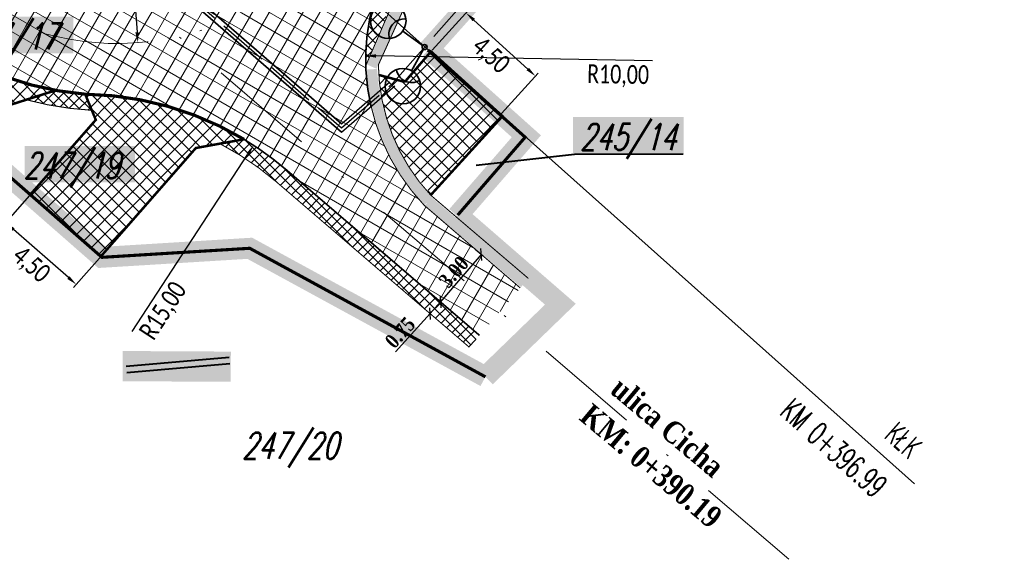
# Model space of a CAD drawing. Header units: metres. Extents: x 7443078 to 7443628, y 5636807 to 5637202.
# Tile 9 of 25: x 7443450 to 7443497, y 5636807 to 5636833. Entities that reach past the tile are written whole.
import ezdxf
from ezdxf.enums import TextEntityAlignment as Align

# ---------------------------------------------------------------- set-up
doc = ezdxf.new("R2010")
doc.units = ezdxf.units.M
for name, pattern in [('1', [0]), ('1_OTWM', [1, 0.5, -0.5]), ('4', [2.5, 1.5, -1]), ('ACAD_ISO02W100', [15, 12, -3]), ('ACAD_ISO12W100', [21, 12, -3, 0, -3, 0, -3]), ('AUSGEZOGEN', [0]), ('CENTER2', [1.125, 0.75, -0.125, 0.125, -0.125]), ('DASHED2', [0.375, 0.25, -0.125]), ('Os drogi', [25.4, 12.7, -6.35, 0, -6.35])]:
    doc.linetypes.add(name, pattern=pattern)
doc.layers.get('Defpoints').update_dxf_attribs({"true_color": 0x999999})
for name, color, linetype in [('_kan_deszcz', 32, 'Continuous'), ('_LINIA PODZIAŁOWA', 5, 'Continuous'), ('H_zjazdy', 21, 'Continuous'), ('K_działki pod inwestycję', 7, 'Continuous'), ('K_kraweżnika_najazdowy', 7, 'Continuous'), ('K_krawędź pobocza', 7, 'Continuous'), ('K_pkt charakter', 7, 'Continuous'), ('K_pobocze', 32, 'Continuous'), ('K_Przepust', 162, 'Continuous'), ('K_rama zjazdu', 7, 'Continuous'), ('K_wymiar', 7, 'Continuous')]:
    doc.layers.add(name, color=color, linetype=linetype)
for name, color, linetype, lineweight in [('ELEKTRYKA', 1, '4', 30), ('K_usuń', 1, 'Continuous', 70), ('legenda', 7, 'Continuous', 20), ('Proj_EN_trasa', 1, 'ACAD_ISO02W100', 30), ('Rury', 5, 'Continuous', 30)]:
    doc.layers.add(name, color=color, linetype=linetype, lineweight=lineweight)
doc.layers.add('H_jezdnia', color=7, linetype='Continuous', true_color=0xd4d4d4)
doc.styles.add('MAT', font='simplex.shx', dxfattribs={"width": 0.6})
doc.styles.add('romans1', font='timesbd.ttf', dxfattribs={"width": 0.85})
doc.styles.get("Standard").update_dxf_attribs({"font": 'simplex.shx'})
doc.styles.add('sytuacja 500 opisy', font='calibri.ttf', dxfattribs={"width": 0.75, "height": 0.9})
doc.dimstyles.new('magda 100', dxfattribs={"dimtxt": 0.25, "dimasz": 0.12, "dimexe": 0.1, "dimexo": 0, "dimgap": 0.1, "dimtad": 1, "dimzin": 0, "dimdsep": 46, "dimtxsty": 'romans1', "dimblk": 'OBLIQUE', "dimcen": 0.09, "dimadec": 0, "dimazin": 0, "dimtfac": 1, "dimtmove": 0, "dimatfit": 1, "dimfxl": 0.4, "dimfxlon": 1, "dimtolj": 1, "dimtzin": 0, "dimarcsym": 0})
doc.dimstyles.new('wymiarowanie sytuacja 500', dxfattribs={"dimtxt": 0.9, "dimasz": 0.5, "dimexe": 0.2, "dimexo": 0.2, "dimgap": 0.2, "dimtad": 4, "dimlfac": -1, "dimzin": 1, "dimtxsty": 'sytuacja 500 opisy', "dimcen": 0.5, "dimadec": 4, "dimazin": 1, "dimtfac": 1, "dimtmove": 1, "dimatfit": 3, "dimfxl": 0.2, "dimlwd": -1, "dimlwe": -1, "dimarcsym": 0})
pattern_1 = [(45.09999999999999, (0, 0), (-0.2473876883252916, 0.2465256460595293), []), (135.1, (0, 0), (-0.2465256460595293, -0.2473876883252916), [])]
pattern_2 = [(45.23201079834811, (0, 0), (-0.3381204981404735, 0.3353931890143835), []), (135.2320107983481, (0, 0), (-0.3353931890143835, -0.3381204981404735), [])]
pattern_3 = [(59.99999999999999, (0, 0), (-0.6049187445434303, 0.34925), []), (150, (0, 0), (-0.34925, -0.6049187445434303), [])]

# ---------------------------------------------------------------- blocks, each defined once
blk = doc.blocks.new('_Oblique')
at = {"color": 0, "linetype": 'ByBlock', "lineweight": -2}
blk.add_line((-0.5, -0.5), (0.5, 0.5), dxfattribs=at)
blk = doc.blocks.new('*D876')
at = {"layer": 'Defpoints', "color": 0, "lineweight": 13, "transparency": 16777216}
for p in [(7443471.954407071, 5636822.24916194), (7443472.396056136, 5636821.868972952), (7443469.993071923, 5636819.970763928)]:
    blk.add_point(p, dxfattribs=at)
at = {"layer": 'K_wymiar', "color": 0, "lineweight": -2, "transparency": 16777216}
for p, q in [((7443472.092907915, 5636822.129934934), (7443472.471843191, 5636821.803732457)), ((7443470.434720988, 5636819.59057494), (7443472.396056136, 5636821.868972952)), ((7443470.131572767, 5636819.851536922), (7443470.510508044, 5636819.525334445))]:
    blk.add_line(p, q, dxfattribs=at)
at = {"layer": 'K_wymiar', "color": 0, "lineweight": -2, "transparency": 16777216, "xscale": 0.4, "yscale": 0.4, "zscale": 0.4}
for p, rotation in [((7443472.396056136, 5636821.868972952), 49.27682844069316), ((7443470.434720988, 5636819.59057494), 229.2768284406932)]:
    blk.add_blockref('_Oblique', p, dxfattribs=dict(at, rotation=rotation))
at = {"layer": 'K_wymiar', "color": 0, "lineweight": 13, "transparency": 16777216, "insert": (7443471.068788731, 5636821.028140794), "char_height": 0.7, "attachment_point": 5, "rotation": 49.276828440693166, "style": 'romans1'}
blk.add_mtext('\\A1;3.00', dxfattribs=at)
blk = doc.blocks.new('*D878')
at = {"layer": 'Defpoints', "color": 0, "lineweight": 9, "transparency": 16777216}
for p in [(7443470.457406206, 5636819.571773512), (7443469.933476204, 5636819.033999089), (7443469.955373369, 5636819.014280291)]:
    blk.add_point(p, dxfattribs=at)
at = {"layer": 'K_wymiar', "color": 0, "lineweight": -2, "transparency": 16777216}
for p, q in [((7443470.435509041, 5636819.59149231), (7443470.703180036, 5636819.888733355)), ((7443470.435509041, 5636819.59149231), (7443469.933476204, 5636819.033999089)), ((7443470.457406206, 5636819.571773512), (7443470.36119878, 5636819.658410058)), ((7443469.933476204, 5636819.033999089), (7443468.276664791, 5636817.194157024)), ((7443469.955373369, 5636819.014280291), (7443469.859165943, 5636819.100916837))]:
    blk.add_line(p, q, dxfattribs=at)
at = {"layer": 'K_wymiar', "color": 0, "lineweight": -2, "transparency": 16777216, "xscale": 0.4, "yscale": 0.4, "zscale": 0.4}
for p, rotation in [((7443470.435509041, 5636819.59149231), 227.9963854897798), ((7443469.933476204, 5636819.033999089), 47.99638548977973)]:
    blk.add_blockref('_Oblique', p, dxfattribs=dict(at, rotation=rotation))
at = {"layer": 'K_wymiar', "color": 0, "lineweight": 13, "transparency": 16777216, "insert": (7443468.497741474, 5636818.122705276), "char_height": 0.7, "attachment_point": 5, "rotation": 47.99638548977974, "style": 'romans1'}
blk.add_mtext('\\A1;0.75', dxfattribs=at)
blk = doc.blocks.new('LATARNIAA')
at = {"layer": 'ELEKTRYKA', "linetype": '1', "lineweight": 35}
blk.add_lwpolyline([(7453534.790034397, 5581339.036248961), (7453535.455552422, 5581338.367791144)], dxfattribs=at)
for centre, radius in [((7453534.722882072, 5581339.103697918), 0.09517771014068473), ((7453535.935633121, 5581337.885589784), 0.680437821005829)]:
    blk.add_circle(centre, radius, dxfattribs=at)
blk.add_arc((7453535.325898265, 5581338.41324375), 0.5923903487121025, 263.4105708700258, 14.84474109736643, dxfattribs=at)
blk = doc.blocks.new('*D927')
at = {"layer": 'Defpoints', "color": 0, "lineweight": 13, "transparency": 16777216}
for p in [(7443454.939850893, 5636844.99381613), (7443455.918079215, 5636832.03067341)]:
    blk.add_point(p, dxfattribs=at)
at = {"layer": 'K_wymiar', "color": 0, "transparency": 16777216}
blk.add_line((7443454.689986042, 5636848.304938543), (7443455.880455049, 5636832.529255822), dxfattribs=at)
at = {"layer": 'K_wymiar', "color": 0, "lineweight": 13, "transparency": 16777216}
blk.add_solid([(7443455.963552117, 5636832.535526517), (7443455.79735798, 5636832.522985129), (7443455.918079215, 5636832.03067341)], dxfattribs=at)
at = {"layer": 'K_wymiar', "color": 0, "lineweight": 13, "transparency": 16777216, "insert": (7443454.060362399, 5636846.616581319), "char_height": 0.9, "attachment_point": 5, "rotation": 274.315491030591, "style": 'sytuacja 500 opisy'}
blk.add_mtext('R13,00', dxfattribs=at)
blk = doc.blocks.new('*D929')
at = {"layer": 'Defpoints', "color": 0, "lineweight": 13, "transparency": 16777216}
for p in [(7443466.844020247, 5636831.404136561), (7443476.788532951, 5636831.226287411)]:
    blk.add_point(p, dxfattribs=at)
at = {"layer": 'K_wymiar', "color": 0, "transparency": 16777216}
blk.add_line((7443480.601142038, 5636831.158102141), (7443467.343940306, 5636831.395195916), dxfattribs=at)
at = {"layer": 'K_wymiar', "color": 0, "lineweight": 13, "transparency": 16777216}
blk.add_solid([(7443467.345430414, 5636831.478515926), (7443467.342450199, 5636831.311875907), (7443466.844020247, 5636831.404136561)], dxfattribs=at)
at = {"layer": 'K_wymiar', "color": 0, "lineweight": 13, "transparency": 16777216, "insert": (7443478.951713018, 5636830.432595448), "char_height": 0.9, "attachment_point": 5, "rotation": 358.97542294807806, "style": 'sytuacja 500 opisy'}
blk.add_mtext('R10,00', dxfattribs=at)
blk = doc.blocks.new('*D930')
at = {"layer": 'Defpoints', "color": 0, "lineweight": 13, "transparency": 16777216}
for p in [(7443461.468674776, 5636827.109089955), (7443453.276418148, 5636814.5437833)]:
    blk.add_point(p, dxfattribs=at)
at = {"layer": 'K_wymiar', "color": 0, "transparency": 16777216}
blk.add_line((7443455.648676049, 5636818.182359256), (7443461.195599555, 5636826.690246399), dxfattribs=at)
at = {"layer": 'K_wymiar', "color": 0, "lineweight": 13, "transparency": 16777216}
blk.add_solid([(7443461.125792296, 5636826.735758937), (7443461.265406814, 5636826.644733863), (7443461.468674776, 5636827.109089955)], dxfattribs=at)
at = {"layer": 'K_wymiar', "color": 0, "lineweight": 13, "transparency": 16777216, "insert": (7443457.174640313, 5636819.140695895), "char_height": 0.9, "attachment_point": 5, "rotation": 56.896684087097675, "style": 'sytuacja 500 opisy'}
blk.add_mtext('R15,00', dxfattribs=at)
blk = doc.blocks.new('*D960')
at = {"layer": 'Defpoints', "color": 0, "lineweight": 13, "transparency": 16777216}
for p in [(7443451.071640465, 5636825.10392731), (7443449.576149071, 5636823.397029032), (7443454.456313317, 5636822.138461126)]:
    blk.add_point(p, dxfattribs=at)
at = {"layer": 'K_wymiar', "color": 0, "transparency": 16777216}
for p, q in [((7443450.939841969, 5636824.953497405), (7443449.444350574, 5636823.246599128)), ((7443452.584747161, 5636820.76105909), (7443449.952223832, 5636823.067532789)), ((7443454.32451482, 5636821.988031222), (7443452.829023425, 5636820.281132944))]:
    blk.add_line(p, q, dxfattribs=at)
at = {"layer": 'K_wymiar', "color": 0, "lineweight": 13, "transparency": 16777216}
for points in [[(7443450.007139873, 5636823.130211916), (7443449.897307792, 5636823.004853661), (7443449.576149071, 5636823.397029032)], [(7443452.639663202, 5636820.823738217), (7443452.529831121, 5636820.698379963), (7443452.960821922, 5636820.431562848)]]:
    blk.add_solid(points, dxfattribs=at)
at = {"layer": 'K_wymiar', "color": 0, "lineweight": 13, "transparency": 16777216, "insert": (7443450.771022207, 5636821.346509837), "char_height": 0.9, "attachment_point": 5, "rotation": 318.7769208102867, "style": 'sytuacja 500 opisy'}
blk.add_mtext('4,50', dxfattribs=at)
blk = doc.blocks.new('*D961')
at = {"layer": 'Defpoints', "color": 0, "lineweight": 13, "transparency": 16777216}
for p in [(7443469.901390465, 5636831.523041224), (7443474.989750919, 5636830.429021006), (7443473.229963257, 5636828.494740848)]:
    blk.add_point(p, dxfattribs=at)
at = {"layer": 'K_wymiar', "color": 0, "transparency": 16777216}
for p, q in [((7443470.035981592, 5636831.670977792), (7443471.795769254, 5636833.605257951)), ((7443472.031019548, 5636833.120843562), (7443474.619909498, 5636830.765498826)), ((7443473.364554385, 5636828.642677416), (7443475.124342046, 5636830.576957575))]:
    blk.add_line(p, q, dxfattribs=at)
at = {"layer": 'K_wymiar', "color": 0, "lineweight": 13, "transparency": 16777216}
for points in [[(7443472.087099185, 5636833.1824838), (7443471.974939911, 5636833.059203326), (7443471.661178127, 5636833.457321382)], [(7443474.675989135, 5636830.827139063), (7443474.563829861, 5636830.70385859), (7443474.989750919, 5636830.429021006)]]:
    blk.add_solid(points, dxfattribs=at)
at = {"layer": 'K_wymiar', "color": 0, "lineweight": 13, "transparency": 16777216, "insert": (7443472.817460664, 5636831.384795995), "char_height": 0.9, "attachment_point": 5, "rotation": 317.70440565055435, "style": 'sytuacja 500 opisy'}
blk.add_mtext('4,50', dxfattribs=at)

msp = doc.modelspace()

# ---------------------------------------------------------------- hatches: boundary and pattern name
at = {"layer": 'H_jezdnia', "linetype": 'Continuous', "lineweight": 9, "true_color": 0xababab}
h = msp.add_hatch(dxfattribs=at)
h.set_pattern_fill('ANSI37', color=253, scale=0.22, angle=15)
h.set_pattern_definition(pattern_3)
edge = h.paths.add_edge_path()
edge.add_line((7443464.459145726, 5636836.140397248), (7443462.515578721, 5636837.90207374))
edge.add_arc((7443454.807721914, 5636847.16770403), 12.05250850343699, 230.555368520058, 309.7562625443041, ccw=False)
edge.add_line((7443447.150374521, 5636837.860288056), (7443349.141236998, 5636923.92835771))
edge.add_line((7443349.141236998, 5636923.92835771), (7443347.475219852, 5636922.064259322))
edge.add_line((7443347.475219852, 5636922.064259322), (7443446.618673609, 5636835.000074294))
edge.add_arc((7443454.926335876, 5636845.154016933), 13.11944371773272, 230.7109615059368, 316.6035236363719)
h = msp.add_hatch(dxfattribs=at)
h.set_pattern_fill('ANSI37', color=253, scale=0.22, angle=15)
h.set_pattern_definition(pattern_3)
edge = h.paths.add_edge_path()
edge.add_line((7443467.240021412, 5636834.012947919), (7443464.459145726, 5636836.140397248))
edge.add_arc((7443454.926335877, 5636845.154016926), 13.11944371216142, 230.7109614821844, 316.60352365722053, ccw=False)
edge.add_line((7443446.618673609, 5636835.000074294), (7443347.475219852, 5636922.064259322))
edge.add_line((7443347.475219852, 5636922.064259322), (7443345.809202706, 5636920.200160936))
edge.add_line((7443345.809202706, 5636920.200160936), (7443444.969048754, 5636833.121580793))
edge.add_arc((7443454.536872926, 5636844.016843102), 14.50000000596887, 228.7115704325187, 267.5511616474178)
edge.add_arc((7443453.276418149, 5636814.543783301), 14.99999999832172, 49.39573388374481, 87.55116166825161, ccw=False)
edge.add_line((7443463.038879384, 5636825.932126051), (7443472.305906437, 5636817.988126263))
edge.add_line((7443472.305906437, 5636817.988126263), (7443474.25839868, 5636820.26579481))
edge.add_line((7443474.25839868, 5636820.26579481), (7443469.492393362, 5636824.401776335))
edge.add_arc((7443476.816396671, 5636831.187658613), 9.984449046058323, 163.562517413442, 222.8159193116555, ccw=False)
at = {"layer": 'H_zjazdy', "linetype": 'Continuous', "lineweight": 9, "true_color": 0xff6666}
h = msp.add_hatch(dxfattribs=at)
h.set_pattern_fill('ANSI37', color=11, scale=0.15, angle=0.2320107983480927)
h.set_pattern_definition(pattern_2)
edge = h.paths.add_edge_path()
edge.add_arc((7443454.536872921, 5636844.016843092), 14.49999999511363, 229.4872480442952, 259.8026613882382, ccw=False)
edge.add_line((7443445.117422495, 5636832.993052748), (7443445.293584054, 5636830.967938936))
edge.add_line((7443445.293584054, 5636830.967938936), (7443444.578414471, 5636830.153546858))
edge.add_line((7443444.578414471, 5636830.153546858), (7443444.661088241, 5636830.080945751))
edge.add_line((7443444.661088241, 5636830.080945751), (7443447.963394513, 5636827.188426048))
edge.add_line((7443447.963394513, 5636827.188426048), (7443449.519438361, 5636828.960355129))
edge.add_line((7443449.519438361, 5636828.960355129), (7443451.96980707, 5636829.745887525))
h = msp.add_hatch(dxfattribs=at)
h.set_pattern_fill('ANSI37', color=11, scale=0.15, angle=0.2320107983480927)
h.set_pattern_definition(pattern_2)
edge = h.paths.add_edge_path()
edge.add_line((7443469.977063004, 5636831.611009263), (7443468.732221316, 5636830.163901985))
edge.add_line((7443468.732221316, 5636830.163901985), (7443467.487772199, 5636830.480786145))
edge.add_arc((7443476.215982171, 5636830.935242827), 8.740033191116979, 182.9805604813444, 221.5544297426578)
edge.add_line((7443469.675588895, 5636825.137705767), (7443469.971661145, 5636824.730808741))
edge.add_line((7443469.971661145, 5636824.730808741), (7443473.407326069, 5636828.507138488))
edge.add_line((7443473.407326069, 5636828.507138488), (7443469.977063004, 5636831.611009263))
h = msp.add_hatch(dxfattribs=at)
h.set_pattern_fill('ANSI37', color=11, scale=0.15, angle=0.2320107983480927)
h.set_pattern_definition(pattern_2)
edge = h.paths.add_edge_path()
edge.add_line((7443458.696248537, 5636826.977765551), (7443461.007219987, 5636827.398148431))
edge.add_arc((7443453.276418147, 5636814.5437833), 15.00000000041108, 58.97668797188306, 87.55116166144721)
edge.add_arc((7443454.536872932, 5636844.016843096), 14.50000000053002, 265.46121346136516, 267.55116162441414, ccw=False)
edge.add_line((7443453.389430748, 5636829.562315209), (7443453.897254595, 5636828.328978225))
edge.add_line((7443453.897254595, 5636828.328978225), (7443450.755351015, 5636824.74292629))
edge.add_line((7443450.755351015, 5636824.74292629), (7443454.140420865, 5636821.777913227))
edge.add_line((7443454.140420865, 5636821.777913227), (7443458.696248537, 5636826.977765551))
at = {"layer": 'K_usuń', "linetype": 'ByBlock', "lineweight": 13}
h = msp.add_hatch(dxfattribs=at)
h.set_pattern_fill('ANSI37', color=34, scale=0.11, angle=0.1)
h.set_pattern_definition([(45.09999999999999, (0.7485156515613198, 0.2837096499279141), (-0.2473876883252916, 0.2465256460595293), []), (135.1, (0.7485156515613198, 0.2837096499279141), (-0.2465256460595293, -0.2473876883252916), [])])
edge = h.paths.add_edge_path()
edge.add_line((7443466.847110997, 5636830.922258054), (7443467.380162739, 5636832.154236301))
edge.add_arc((7443458.054909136, 5636836.487931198), 10.28305724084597, 335.0744458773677, 341.805512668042)
edge.add_line((7443467.823835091, 5636833.277113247), (7443467.240021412, 5636834.012947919))
edge.add_arc((7443476.853361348, 5636831.220512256), 10.01069436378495, 163.8027358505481, 181.707297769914)
h = msp.add_hatch(dxfattribs=at)
h.set_pattern_fill('ANSI37', color=34, scale=0.11, angle=0.1)
h.set_pattern_definition(pattern_1)
h.paths.add_polyline_path([(7443453.389430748, 5636829.562315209, -0.02469510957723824), (7443451.96980707, 5636829.745887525), (7443450.560978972, 5636829.294249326, 0.05238826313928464), (7443453.707675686, 5636828.789402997)])
h = msp.add_hatch(dxfattribs=at)
h.set_pattern_fill('ANSI37', color=34, scale=0.11, angle=0.1)
h.set_pattern_definition(pattern_1)
h.paths.add_polyline_path([(7443463.038879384, 5636825.932126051, 0.04182916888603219), (7443461.007219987, 5636827.398148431), (7443459.849062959, 5636827.187471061, -0.05738484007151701), (7443462.55075632, 5636825.362708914), (7443471.817783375, 5636817.418709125), (7443472.305906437, 5636817.988126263)])

# ---------------------------------------------------------------- linework, layer by layer
at = {"layer": '_kan_deszcz', "color": 7, "linetype": 'Os drogi', "lineweight": 9, "ltscale": 0.4, "flags": 128}
msp.add_lwpolyline([(7443612.1023176, 5637008.06121809), (7443592.59525582, 5636981.422275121, -0.02418699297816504), (7443577.387538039, 5636962.632595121), (7443464.637599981, 5636836.336237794, -0.4118223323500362), (7443446.361801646, 5636835.225649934), (7443333.471732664, 5636934.361613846, -0.3740638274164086), (7443331.363055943, 5636949.970935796), (7443370.561157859, 5637009.588886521, 0.03377031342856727), (7443393.784174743, 5637050.70886534), (7443416.899300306, 5637098.980219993, 0.06554346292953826), (7443420.141300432, 5637108.906286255), (7443420.177128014, 5637109.097954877, -0.1259941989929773), (7443425.408854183, 5637120.343039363), (7443435.002584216, 5637132.0592004)], format="xyb", dxfattribs=at)
msp.add_lwpolyline([(7443487.141468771, 5636807.24629974), (7443457.879569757, 5636832.330560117)], dxfattribs=at)
at = {"layer": '_LINIA PODZIAŁOWA', "color": 2, "linetype": 'AUSGEZOGEN', "ltscale": 0.25, "const_width": 1, "flags": 128}
for points in [[(7443618.33, 5637000.43), (7443614.82, 5636999.84), (7443604.61492431, 5636985.931604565), (7443590.46, 5636966.64), (7443577.008654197, 5636951.590157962), (7443573.630911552, 5636947.811021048), (7443562.341950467, 5636935.175694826), (7443549.863598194, 5636921.22131303), (7443530.404075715, 5636899.444528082), (7443509.39, 5636875.93), (7443498.771111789, 5636864.035298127), (7443487.92, 5636851.91), (7443469.83156988, 5636831.673278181)], [(7443472.59, 5636816), (7443461.28275773, 5636822.168389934), (7443461.28275773, 5636822.168389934), (7443461.28275773, 5636822.168389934), (7443454.190295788, 5636821.734227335), (7443430.946228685, 5636842.09391433), (7443431.67, 5636842.92)], [(7443469.879791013, 5636831.72444299), (7443474.550891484, 5636827.541400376), (7443471.232, 5636823.72)], [(7443471.253933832, 5636823.767359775), (7443476.184648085, 5636819.486429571), (7443472.59, 5636816)]]:
    msp.add_lwpolyline(points, dxfattribs=at)
at = {"layer": '_LINIA PODZIAŁOWA', "linetype": 'ACAD_ISO12W100', "ltscale": 0.25, "const_width": 0.15, "flags": 128}
for points in [[(7443472.59, 5636816), (7443461.28275773, 5636822.168389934), (7443461.28275773, 5636822.168389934), (7443461.28275773, 5636822.168389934), (7443454.190295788, 5636821.734227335), (7443430.946228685, 5636842.09391433), (7443431.67, 5636842.92)], [(7443469.822899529, 5636831.681042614), (7443474.494, 5636827.498), (7443471.260336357, 5636823.761800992)]]:
    msp.add_lwpolyline(points, dxfattribs=at)
at = {"layer": 'K_działki pod inwestycję', "color": 1, "lineweight": 40, "flags": 128}
for points in [[(7443482.06774187, 5636826.681679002), (7443476.855684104, 5636826.669527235), (7443472.144666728, 5636826.144252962)], [(7443455.354176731, 5636816.512999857), (7443460.296335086, 5636816.945382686)], [(7443455.380323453, 5636816.214141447), (7443460.322481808, 5636816.646524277)]]:
    msp.add_lwpolyline(points, dxfattribs=at)
at = {"layer": 'K_kraweżnika_najazdowy', "color": 0, "linetype": 'DASHED2', "ltscale": 4, "const_width": 0.15}
msp.add_lwpolyline([(7443445.117422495, 5636832.993052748, 0.1582679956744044), (7443453.389430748, 5636829.562315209, -0.1319432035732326), (7443461.007219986, 5636827.398148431, 0.7453397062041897)], format="xyb", dxfattribs=at)
at = {"layer": 'K_krawędź pobocza', "color": 76, "linetype": 'CENTER2', "ltscale": 3, "const_width": 0.08, "flags": 128}
for points in [[(7443467.099111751, 5636828.981275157, -0.1069850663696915), (7443467.038009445, 5636833.189003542, -0.133251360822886), (7443469.376808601, 5636837.874819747)], [(7443453.389430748, 5636829.562315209, -0.02469510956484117), (7443451.969807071, 5636829.745887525, -0.02469510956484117)], [(7443472.305906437, 5636817.988126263), (7443463.038879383, 5636825.932126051, 0.04182916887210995), (7443461.007219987, 5636827.398148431, 0.04182916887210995)]]:
    msp.add_lwpolyline(points, format="xyb", dxfattribs=at)
at = {"layer": 'K_pkt charakter', "linetype": 'Continuous', "lineweight": -3}
msp.add_line((7443464.637599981, 5636836.336237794), (7443493.171353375, 5636810.862969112), dxfattribs=at)
at = {"layer": 'K_pobocze', "linetype": 'ByBlock', "ltscale": 4, "const_width": 0.05}
for points in [[(7443453.707675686, 5636828.789402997, -0.05238826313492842), (7443450.560978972, 5636829.294249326)], [(7443471.817783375, 5636817.418709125), (7443462.550756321, 5636825.362708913, 0.05738484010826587), (7443459.849062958, 5636827.187471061, 0.05738484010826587)]]:
    msp.add_lwpolyline(points, format="xyb", dxfattribs=at)
msp.add_lwpolyline([(7443471.81778337, 5636817.418709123), (7443466.982587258, 5636821.56359795)], dxfattribs=at)
at = {"layer": 'K_Przepust', "lineweight": 5, "ltscale": 3, "const_width": 0.05, "flags": 128}
for points in [[(7443466.847110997, 5636830.922258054), (7443468.550239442, 5636834.858493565)], [(7443467.452537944, 5636830.965436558), (7443469.097334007, 5636834.612145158)]]:
    msp.add_lwpolyline(points, dxfattribs=at)
at = {"layer": 'K_Przepust', "linetype": '1_OTWM', "lineweight": 5, "const_width": 0.5, "flags": 128}
msp.add_lwpolyline([(7443467.139703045, 5636830.880082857), (7443468.823786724, 5636834.735319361)], dxfattribs=at)
at = {"layer": 'K_Przepust', "lineweight": 5, "ltscale": 3, "const_width": 0.05, "flags": 128}
for points in [[(7443474.25839868, 5636820.26579481), (7443469.644030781, 5636824.238025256, -0.181436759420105), (7443466.848852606, 5636830.868911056, -0.1686181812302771)], [(7443474.64889713, 5636820.721328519), (7443469.960798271, 5636824.718136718, -0.1858620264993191), (7443467.452537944, 5636830.965436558, -0.162097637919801)]]:
    msp.add_lwpolyline(points, format="xyb", dxfattribs=at)
at = {"layer": 'K_Przepust', "linetype": '1_OTWM', "lineweight": 5, "const_width": 0.5, "flags": 128}
msp.add_lwpolyline([(7443474.453647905, 5636820.493561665), (7443469.850901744, 5636824.41682519, -0.1755806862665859), (7443467.136366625, 5636830.757193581, -0.162097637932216)], format="xyb", dxfattribs=at)
at = {"layer": 'K_rama zjazdu', "const_width": 0.12, "flags": 128}
for points in [[(7443451.969807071, 5636829.745887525), (7443449.519438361, 5636828.960355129), (7443447.959702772, 5636827.184222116), (7443444.578414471, 5636830.153546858), (7443445.293584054, 5636830.967938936), (7443445.117422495, 5636832.993052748)], [(7443469.960798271, 5636824.718136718), (7443473.407326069, 5636828.507138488), (7443469.977063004, 5636831.611009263), (7443468.719176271, 5636830.148737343)], [(7443468.725339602, 5636830.147075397), (7443467.487772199, 5636830.480786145)], [(7443461.007219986, 5636827.398148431), (7443458.696248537, 5636826.977765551), (7443454.140420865, 5636821.777913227), (7443450.755351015, 5636824.74292629), (7443453.897254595, 5636828.328978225), (7443453.389430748, 5636829.562315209)]]:
    msp.add_lwpolyline(points, dxfattribs=at)
at = {"layer": 'K_wymiar', "color": 2, "lineweight": 13, "const_width": 1.45, "flags": 128}
msp.add_lwpolyline([(7443460.372916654, 5636816.487220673), (7443455.186143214, 5636816.51451527)], dxfattribs=at)
at = {"layer": 'legenda', "color": 2, "true_color": 0xffff3d, "const_width": 1.75, "flags": 128}
for points in [[(7443447.521530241, 5636832.399065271), (7443452.820807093, 5636832.399065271)], [(7443476.79082384, 5636827.594145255), (7443482.090100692, 5636827.594145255)], [(7443450.479530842, 5636826.208541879), (7443455.778807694, 5636826.208541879)]]:
    msp.add_lwpolyline(points, dxfattribs=at)
at = {"layer": 'Proj_EN_trasa', "color": 1, "ltscale": 0.2}
msp.add_lwpolyline([(7443403.516673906, 5636881.893745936), (7443403.517604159, 5636881.88262124), (7443455.51548823, 5636836.770971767), (7443465.683869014, 5636827.941416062), (7443468.133086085, 5636830.067928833), (7443487.549016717, 5636852.225000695), (7443491.347551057, 5636856.325180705), (7443503.712180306, 5636870.29577853), (7443526.781840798, 5636896.121412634), (7443557.675753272, 5636930.68475717), (7443590.072929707, 5636966.936999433), (7443608.366905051, 5636991.931308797)], dxfattribs=at)
at = {"layer": 'Rury', "color": 5}
for points in [[(7443465.683874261, 5636828.140069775), (7443455.613835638, 5636836.884231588), (7443451.301329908, 5636840.625619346)], [(7443465.683863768, 5636827.74276235), (7443455.417140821, 5636836.657711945), (7443451.128017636, 5636840.378813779)]]:
    msp.add_lwpolyline(points, dxfattribs=at)
at = {"layer": 'Rury', "ltscale": 0.2}
for points in [[(7443451.330194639, 5636840.600577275), (7443455.613786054, 5636836.884274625), (7443465.68387426, 5636828.140069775), (7443468.004002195, 5636830.154501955)], [(7443451.152113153, 5636840.357909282), (7443455.417190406, 5636836.657668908), (7443465.683863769, 5636827.74276235), (7443468.23915559, 5636829.961373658)]]:
    msp.add_lwpolyline(points, dxfattribs=at)

# ---------------------------------------------------------------- block references
at = {"layer": 'ELEKTRYKA', "color": 1, "lineweight": 40}
for p, xscale, yscale, zscale, rotation in [((2016469.267503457, -4660090.707744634), -1.25, 1.249999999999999, 1.249999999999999, 279.0350160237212), ((-1834548.299130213, 12665155.20123086), 1.25, 1.25, 1.25, 286.028668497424)]:
    msp.add_blockref('LATARNIAA', p, dxfattribs=dict(at, xscale=xscale, yscale=yscale, zscale=zscale, rotation=rotation))

# ---------------------------------------------------------------- texts
at = {"layer": 'K_działki pod inwestycję', "color": 1, "lineweight": 40, "oblique": 15, "width": 0.7}
for s, p in [('247/17', (7443452.100550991, 5636832.332368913)), ('245/14', (7443481.74673152, 5636827.513499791)), ('247/19', (7443455.058551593, 5636826.141845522)), ('247/20', (7443465.529099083, 5636812.699135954))]:
    msp.add_text(s, height=1.259999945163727, dxfattribs=at).set_placement(p, align=Align.MIDDLE_RIGHT)
at = {"layer": 'K_pkt charakter', "linetype": 'Continuous', "lineweight": -3, "char_height": 1.1, "rotation": 318.2433840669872, "style": 'MAT'}
for s, insert, attachment_point in [('KM 0+396.99', (7443486.641692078, 5636814.221291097), 7), ('KŁK', (7443492.38504531, 5636813.91258386), 1)]:
    msp.add_mtext(s, dxfattribs=dict(at, insert=insert, attachment_point=attachment_point))
at = {"layer": 'K_wymiar', "lineweight": 13, "char_height": 1.05, "attachment_point": 5, "rotation": 320.03695048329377, "style": 'romans1'}
for s, insert in [('\\A1;ulica Cicha', (7443481.32633791, 5636813.581592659)), ('\\A1;\\pi-3.15,l4.2,t4.2;KM:^I0+390.19', (7443480.128661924, 5636812.052231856))]:
    msp.add_mtext(s, dxfattribs=dict(at, insert=insert))

# ---------------------------------------------------------------- dimensions: what is measured, and where the dimension line sits
at = {"layer": 'K_wymiar', "lineweight": 13}
for center, mpoint, picture, middle in [((7443454.939850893, 5636844.99381613), (7443455.918079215, 5636832.03067341), '*D927', (7443454.813106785, 5636846.673385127)), ((7443453.276418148, 5636814.5437833), (7443461.468674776, 5636827.109089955), '*D930', (7443456.542283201, 5636819.552976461))]:
    dim = msp.add_radius_dim(center=center, mpoint=mpoint, dimstyle='wymiarowanie sytuacja 500', dxfattribs=at)
    dim.commit()
    dim.dimension.update_dxf_attribs({"geometry": picture, "text_midpoint": middle, "dimtype": 164})
for p1, p2, distance, picture, middle in [((7443469.901390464, 5636831.523041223), (7443473.229963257, 5636828.494740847), 2.6150128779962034, '*D961', (7443472.817460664, 5636831.384795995)), ((7443454.456313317, 5636822.138461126), (7443451.071640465, 5636825.10392731), 2.2693603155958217, '*D960', (7443450.771022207, 5636821.346509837))]:
    dim = msp.add_aligned_dim(p1=p1, p2=p2, distance=distance, dimstyle='wymiarowanie sytuacja 500', dxfattribs=at)
    dim.commit()
    dim.dimension.update_dxf_attribs({"geometry": picture, "text_midpoint": middle})
dim = msp.add_radius_dim(center=(7443476.788532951, 5636831.226287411), mpoint=(7443466.844020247, 5636831.404136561), text='R10,00', dimstyle='wymiarowanie sytuacja 500', dxfattribs=at)
dim.commit()
dim.dimension.update_dxf_attribs({"geometry": '*D929', "text_midpoint": (7443478.965211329, 5636831.187359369), "dimtype": 164})
dim = msp.add_aligned_dim(p1=(7443469.993071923, 5636819.970763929), p2=(7443471.954407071, 5636822.24916194), distance=-0.5827500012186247, text='3.00', dimstyle='magda 100', override={"dimtxt": 0.7, "dimasz": 0.4}, dxfattribs=at)
dim.commit()
dim.dimension.update_dxf_attribs({"geometry": '*D876', "text_midpoint": (7443471.068788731, 5636821.028140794)})
dim = msp.add_aligned_dim(p1=(7443470.457406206, 5636819.571773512), p2=(7443469.955373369, 5636819.014280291), distance=-0.029467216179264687, dimstyle='magda 100', override={"dimtxt": 0.7, "dimasz": 0.4}, dxfattribs=at)
dim.commit()
dim.dimension.update_dxf_attribs({"geometry": '*D878', "text_midpoint": (7443468.497741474, 5636818.122705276)})

doc.saveas('drawing.dxf')
